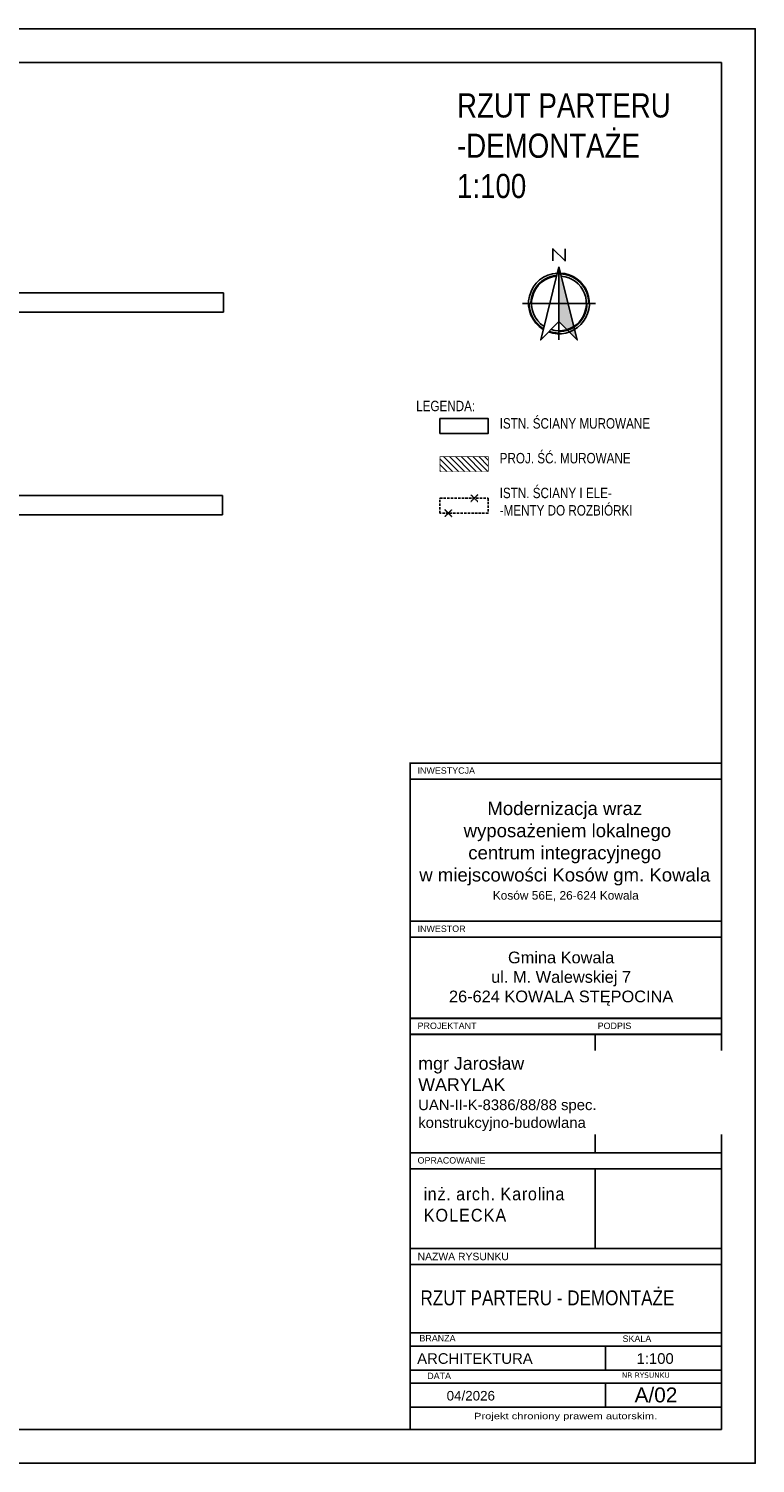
# Model space of a CAD drawing. Header units: millimetres. Extents: x -5941 to 19721, y -9230 to 6433.
# Tile 12 of 204: x 1429 to 2933, y -5037 to -2067. Entities that reach past the tile are written whole.
import ezdxf
from ezdxf.enums import TextEntityAlignment as Align

# ---------------------------------------------------------------- set-up
doc = ezdxf.new("R2010")
doc.units = ezdxf.units.MM
doc.linetypes.add('HIDDEN', pattern=[0.375, 0.25, -0.125])
doc.layers.add('.OPIS', color=62, linetype='Continuous', lineweight=5)
doc.layers.add('wzorki', color=9, linetype='Continuous', lineweight=5)
for name, color, linetype in [('A_likkwidacja', 8, 'HIDDEN'), ('A_opis', 1, 'Continuous'), ('A_schody', 3, 'Continuous'), ('A_sciana', 2, 'Continuous'), ('A_scianazew', 42, 'Continuous'), ('ceco.net 3', 7, 'Continuous'), ('O_tabelka', 3, 'Continuous')]:
    doc.layers.add(name, color=color, linetype=linetype)
doc.styles.add('ARIAL', font='arial.ttf', dxfattribs={"width": 0.8})
doc.styles.add('Opisowy', font='arial.ttf', dxfattribs={"width": 0.8})
doc.styles.get("Standard").update_dxf_attribs({"font": 'arial.ttf'})
doc.styles.add('verdena', font='verdana.ttf')

# ---------------------------------------------------------------- blocks, each defined once
blk = doc.blocks.new('Ceco[1].NET-Symbols-North-Arrows-Tm-3')
at = {"layer": 'ceco.net 3'}
for p, q in [((0, 7.99), (0, 0)), ((-4, 4), (4, 4))]:
    blk.add_line(p, q, dxfattribs=at)
blk.add_lwpolyline([(-0.67, 8.66), (-0.67, 9.99), (0.67, 8.66), (0.67, 9.99)], dxfattribs=at)
blk.add_lwpolyline([(0, 7.99), (2, 0), (0, 2), (-2, 0)], close=True, dxfattribs=at)
for points, const_width in [([(-0.23, 7.07, 0.392385), (-3.08, 4, 1)], 0.166), ([(3.25, 4, 0.414214), (0, 7.24, 1)], 0.167), ([(-1.69, 1.22, -0.261393), (-3.25, 4, -1)], 0.167), ([(3.08, 4, -0.414214), (0, 0.92, -1)], 0.166), ([(0, 0.75, -0.083997), (-1.07, 0.93, -1)], 0.167)]:
    blk.add_lwpolyline(points, format="xyb", dxfattribs=dict(at, const_width=const_width))
for radius, start, end in [(3.33, 92.8842, 239.0434), (3, 94.8313, 237.0962), (3.33, 250.1041, 87.1158), (3, 253.1255, 85.1687)]:
    blk.add_arc((0, 4), radius, start, end, dxfattribs=at)
blk.add_solid([(0, 7.99), (2, 0), (0, 2)], dxfattribs=at)

msp = doc.modelspace()

# ---------------------------------------------------------------- hatches: boundary and pattern name
at = {"layer": 'wzorki'}
h = msp.add_hatch(dxfattribs=at)
h.set_pattern_fill('ANSI31', color=256, scale=2.7, angle=90)
h.set_pattern_definition([(135, (-84968.752, -9216.4204), (-6.0616729, -6.0616729), [])])
h.paths.add_polyline_path([(2280.092, -2984.168), (2358.494, -2984.168), (2358.494, -2953.43), (2345.894, -2953.43), (2280.092, -2953.43)])
h.paths.add_polyline_path([(2358.494, -2984.168), (2380.094, -2984.168), (2380.094, -2953.43), (2358.494, -2953.43)])

# ---------------------------------------------------------------- linework, layer by layer
for points in [[(-1265.721, -5037.467), (2932.525, -5037.467), (2932.525, -2067.467), (-1265.721, -2067.467)], [(-1115.721, -4967.467), (2862.525, -4967.467), (2862.525, -2137.467), (-1115.721, -2137.467)]]:
    msp.add_lwpolyline(points, close=True)
at = {"layer": 'A_likkwidacja', "ltscale": 20}
msp.add_lwpolyline([(2280.092, -3039.635), (2380.094, -3039.635), (2380.094, -3070.373), (2280.092, -3070.373)], close=True, dxfattribs=at)
at = {"layer": 'A_likkwidacja'}
for points in [[(2344.074, -3032.458), (2358.206, -3046.591)], [(2358.206, -3032.458), (2344.074, -3046.591)], [(2290.461, -3063.306), (2304.594, -3077.439)], [(2304.594, -3063.306), (2290.461, -3077.439)]]:
    msp.add_lwpolyline(points, dxfattribs=at)
at = {"layer": 'A_schody'}
for p, q in [((1832.28, -2614.627), (1152.032, -2614.627)), ((1832.28, -2614.627), (1832.28, -2654.627)), ((1832.091, -2654.627), (1152.032, -2654.627)), ((1830.299, -3033.627), (1152.032, -3033.627)), ((1830.299, -3033.627), (1152.032, -3033.627)), ((1830.299, -3033.627), (1830.299, -3073.627)), ((1830.11, -3073.627), (1152.032, -3073.627))]:
    msp.add_line(p, q, dxfattribs=at)
at = {"layer": 'A_sciana', "const_width": 1.2}
msp.add_lwpolyline([(2280.092, -2953.43), (2380.094, -2953.43), (2380.094, -2984.168), (2280.092, -2984.168)], close=True, dxfattribs=at)
at = {"layer": 'A_scianazew'}
msp.add_lwpolyline([(2280.092, -2874.563), (2380.094, -2874.563), (2380.094, -2905.3), (2280.092, -2905.3)], close=True, dxfattribs=at)
at = {"layer": 'O_tabelka', "color": 0}
for p, q in [((2601.21, -4149.32), (2601.21, -4394.918)), ((2601.21, -4427.918), (2601.21, -4592.844)), ((2218.425, -4592.844), (2862.525, -4592.844)), ((2218.425, -4592.844), (2862.525, -4592.844)), ((2218.425, -4592.844), (2862.525, -4592.844)), ((2622.525, -4794.879), (2622.525, -4844.379)), ((2622.525, -4871.879), (2622.525, -4921.379))]:
    msp.add_line(p, q, dxfattribs=at)
at = {"layer": 'O_tabelka', "color": 0, "const_width": 3.593}
for points in [[(2218.425, -3587.899), (2862.525, -3587.899), (2862.525, -3620.899), (2218.425, -3620.899)], [(2218.425, -3915.324), (2862.525, -3915.324), (2862.525, -3948.324), (2218.425, -3948.324)], [(2218.425, -4116.32), (2862.525, -4116.32), (2862.525, -4149.32), (2218.425, -4149.32)], [(2218.425, -4394.918), (2862.525, -4394.918), (2862.525, -4427.918), (2218.425, -4427.918)], [(2218.425, -4592.844), (2862.525, -4592.844), (2862.525, -4625.844), (2218.425, -4625.844)]]:
    msp.add_lwpolyline(points, close=True, dxfattribs=at)
at = {"layer": 'O_tabelka', "color": 0}
msp.add_lwpolyline([(2218.425, -3587.899), (2862.525, -3587.899), (2862.525, -4967.467), (2218.425, -4967.467)], close=True, dxfattribs=at)
for points in [[(2218.425, -4592.844), (2862.525, -4592.844)], [(2218.425, -4767.379), (2862.525, -4767.379)], [(2218.425, -4794.879), (2862.525, -4794.879)], [(2218.425, -4844.379), (2862.525, -4844.379)], [(2218.425, -4871.879), (2862.525, -4871.879)], [(2218.425, -4921.379), (2862.525, -4921.379)]]:
    msp.add_lwpolyline(points, dxfattribs=at)
at = {"layer": 'O_tabelka', "color": 0, "ltscale": 10}
msp.add_lwpolyline([(2218.425, -4767.379), (2862.525, -4767.379)], dxfattribs=at)

# ---------------------------------------------------------------- block references
at = {"layer": 'ceco.net 3', "xscale": 18.90000000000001, "yscale": 18.90000000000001, "zscale": 18.90000000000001}
msp.add_blockref('Ceco[1].NET-Symbols-North-Arrows-Tm-3', (2526.359, -2711.784), dxfattribs=at)

# ---------------------------------------------------------------- texts
at = {"layer": '.OPIS', "color": 0, "insert": (2230.921, -2837.755), "char_height": 21.6, "width": 992.75234, "attachment_point": 1, "style": 'Opisowy'}
msp.add_mtext('LEGENDA:^I\\P^I^IISTN. ŚCIANY MUROWANE \\P\\P^I^IPROJ. ŚĆ. MUROWANE\\P\\P^I^IISTN. ŚCIANY I ELE-\\P^I^I-MENTY DO ROZBIÓRKI', dxfattribs=at)
at = {"layer": 'A_opis', "color": 0, "style": 'ARIAL', "width": 1.25}
msp.add_text('Projekt chroniony prawem autorskim.', height=13.2, dxfattribs=at).set_placement((2350.571, -4946.167))
at = {"layer": 'O_tabelka', "color": 0, "ltscale": 10, "attachment_point": 4, "style": 'ARIAL'}
for s, insert, char_height, width in [('{\\fArial Narrow|b0|i0|c238|p34;\\W1;RZUT PARTERU\\P-DEMONTAŻE\\P1:100}', (2315.398, -2310.07), 50, 779.0404), ('\\pt80,110;{\\A1;\\fArial Narrow|b0|i0|c238|p34;\\W1.37500x;\\T1.10000;inż. arch. Karolina}\\P\\pt80,110;{\\A1;\\fArial Narrow|b0|i0|c238|p34;\\W1.37500x;\\T1.10000;KOLECKA}', (2246.547, -4501.989), 26.4, 626.05434), ('{\\fArial Narrow|b0|i0|c238|p34;\\W1;RZUT PARTERU - DEMONTAŻE}', (2239.85, -4695.181), 30.8, 779.0404)]:
    msp.add_mtext(s, dxfattribs=dict(at, insert=insert, char_height=char_height, width=width))
at = {"layer": 'O_tabelka', "color": 0, "attachment_point": 1}
for s, insert, char_height, width in [('{\\fArial|b0|i0|c238|p34;INWESTYCJA}', (2233.767, -3596.699), 13.2, 805.93333), ('INWESTOR', (2233.825, -3924.124), 13.2, 805.93333), ('{\\fArial|b0|i0|c238|p34;PROJEKTANT}', (2233.825, -4125.12), 13.2, 256.41448), ('{\\fArial|b0|i0|c238|p34;PODPIS}', (2606.352, -4125.12), 13.2, 189.93333), ('OPRACOWANIE', (2233.825, -4403.718), 13.2, 256.41448), ('{\\fArial|b0|i0|c238|p34;NAZWA RYSUNKU}', (2233.825, -4601.644), 15.4, 256.41448), ('{\\fArial|b0|i0|c238|p34;BRANŻA}', (2237.691, -4771.912), 13.2, 256.41448), ('{\\fArial|b0|i0|c238|p34;SKALA}', (2657.925, -4772.879), 13.2, 256.41448), ('{\\fArial|b0|i0|c238|p34;DATA}', (2253.825, -4849.879), 13.2, 256.41448)]:
    msp.add_mtext(s, dxfattribs=dict(at, insert=insert, char_height=char_height, width=width))
at = {"layer": 'O_tabelka', "color": 0}
for s, insert, char_height, width, attachment_point, style in [('{\\W1;Modernizacja wraz \\P wyposażeniem lokalnego \\Pcentrum integracyjnego \\Pw miejscowości Kosów gm. Kowala}', (2538.377, -3667.936), 27.5, 621.13252, 2, 'ARIAL'), ('{\\W1;Kosów 56E, 26-624 Kowala}', (2540.475, -3873.782), 17.6, 644.09982, 8, 'ARIAL'), ('{\\W1;Gmina Kowala\\Pul. M. Walewskiej 7\\P26-624 KOWALA STĘPOCINA}', (2530.815, -3978.161), 24.2, 631.04636, 2, 'ARIAL'), ('NR RYSUNKU', (2656.525, -4849.379), 11, 476.83883, 1, 'verdena')]:
    msp.add_mtext(s, dxfattribs=dict(at, insert=insert, char_height=char_height, width=width, attachment_point=attachment_point, style=style))
at = {"layer": 'O_tabelka', "color": 0, "ltscale": 10, "style": 'ARIAL'}
msp.add_attdef('ARCHITEKTURA', text='BRANŻA', height=22, dxfattribs=at).set_placement((2232.97, -4820.545), align=Align.MIDDLE_LEFT)
for tag, text, height, p in [('1:100', 'SKALA', 22, (2725.356, -4820.545)), ('04/2026', 'DATA', 19.8, (2343.958, -4897.545)), ('A/02', '_', 30.8, (2727.038, -4895.9, 0))]:
    msp.add_attdef(tag, text=text, height=height, dxfattribs=at).set_placement(p, align=Align.MIDDLE_CENTER)

# ---------------------------------------------------------------- next in the draw order: texts
at = {"layer": 'O_tabelka', "color": 0, "ltscale": 10, "insert": (2235.168, -4272.948), "char_height": 26.4, "width": 626.05434, "attachment_point": 4, "style": 'ARIAL', "bg_fill": 2}
msp.add_mtext('\\pt0.000033,0.000045,0.00007;{\\A1;\\W1.25000x;mgr Jarosław}\\P\\pt0.000033,0.000045,0.00007;{\\A1;\\W1.25000x;WARYLAK}\\P\\pt0.407986;{\\A1;\\H0.83333x;\\W1.25000x;UAN-II-K-8386/88/88 spec. }{\\A1;\\H0.83333x;\\W1.25000x;konstrukcyjno-budowlana}', dxfattribs=at)

doc.saveas('drawing.dxf')
